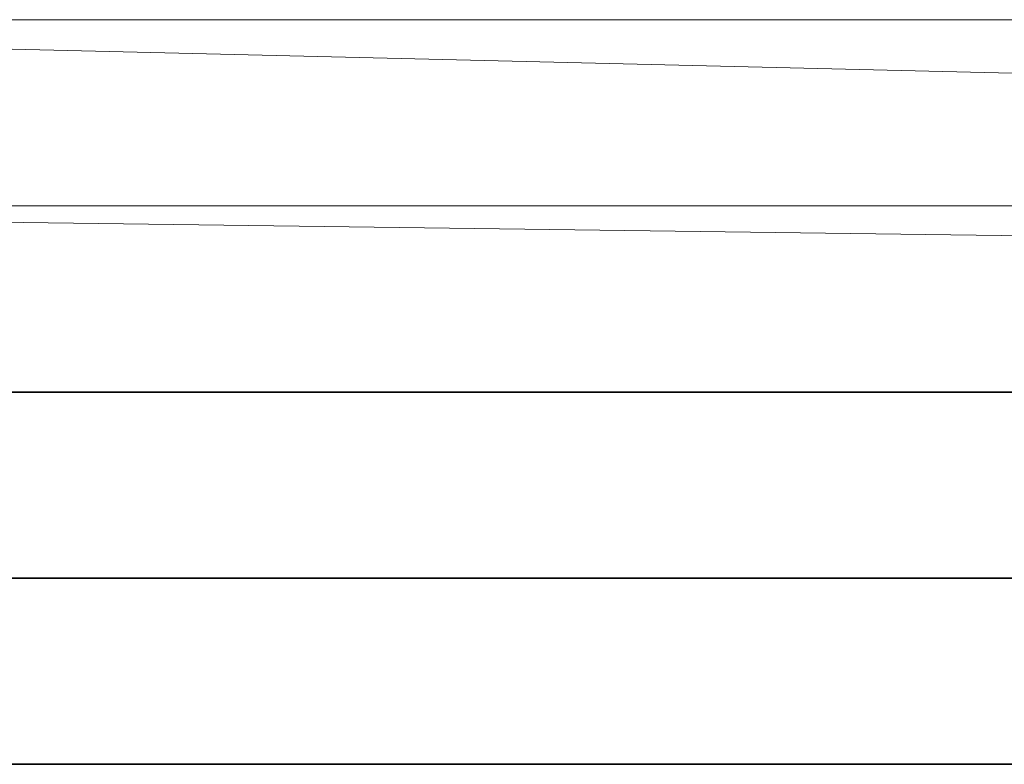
# Model space of a CAD drawing. Header units: metres. Extents: x -1018 to 1019, y -66 to 80.
# Tile 11 of 13: x 86 to 139, y 40 to 80. Entities that reach past the tile are written whole.
import ezdxf

# ---------------------------------------------------------------- set-up
doc = ezdxf.new("R2010")
doc.units = ezdxf.units.M
doc.header["$MEASUREMENT"] = 0
doc.layers.add('704-L Płaszczyzny podejścia 3D38', color=171, linetype='Continuous', lineweight=35)
doc.layers.add('704-L Płaszczyzny podejścia 3D93', color=254, linetype='Continuous', lineweight=13)

msp = doc.modelspace()

# ---------------------------------------------------------------- linework, layer by layer
at = {"layer": '704-L Płaszczyzny podejścia 3D38', "color": 171, "linetype": 'Continuous', "lineweight": 35}
for p, q in [((379.045, 60), (19.045, 60)), ((319.045, 50), (19.045, 50)), ((259.045, 40), (19.045, 40))]:
    msp.add_line(p, q, dxfattribs=at)
at = {"layer": '704-L Płaszczyzny podejścia 3D93', "color": 254, "linetype": 'Continuous', "lineweight": 13}
for p, q in [((499.045, 80), (19.045, 80)), ((439.045, 70), (19.045, 80)), ((439.045, 70), (19.045, 70)), ((408.045, 64.833), (19.045, 70))]:
    msp.add_line(p, q, dxfattribs=at)

doc.saveas('drawing.dxf')
